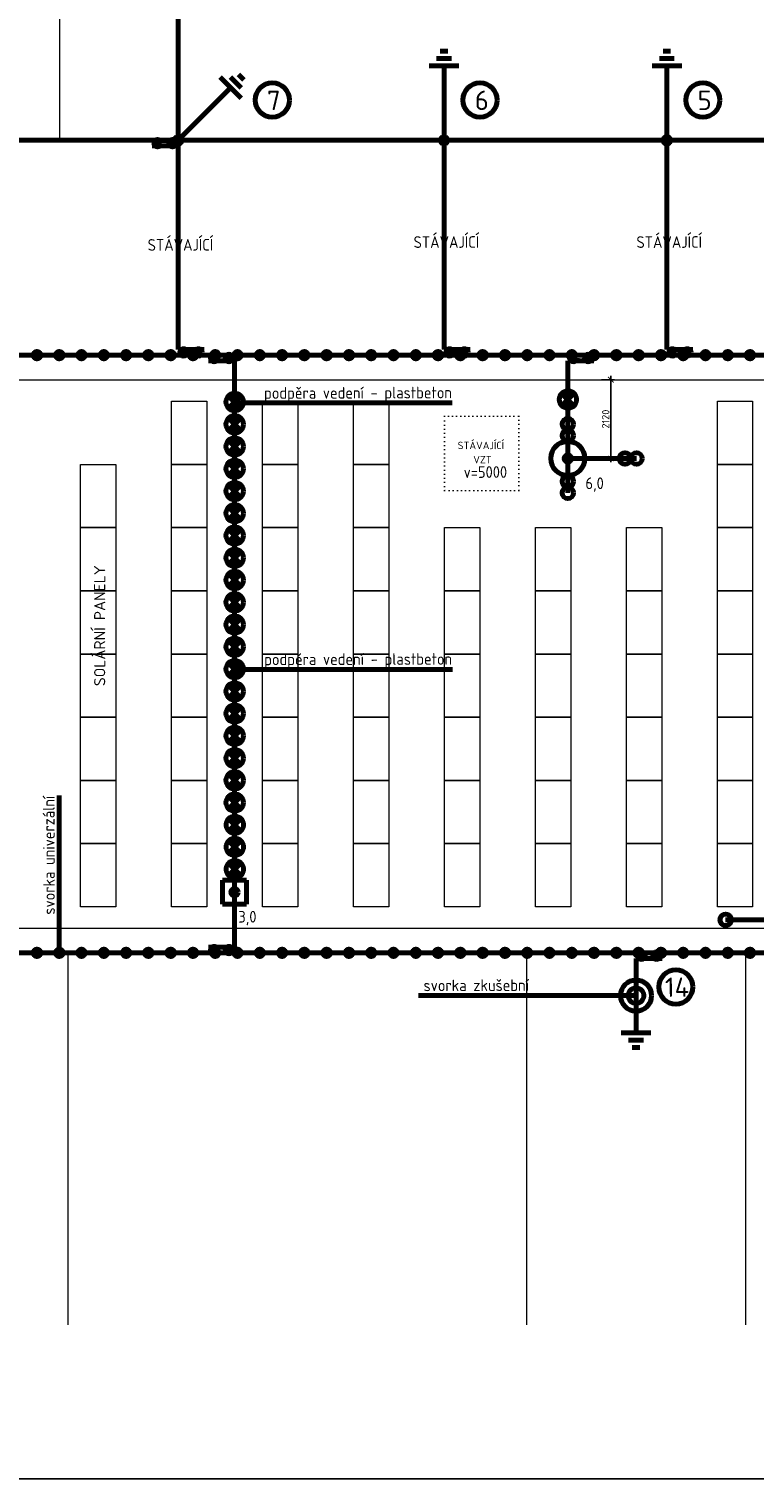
# Model space of a CAD drawing. Header units: metres. Extents: x 1211276 to 1295276, y 136379 to 195859.
# Tile 2 of 7: x 1232724 to 1252246, y 136379 to 175389. Entities that reach past the tile are written whole.
import ezdxf

# ---------------------------------------------------------------- set-up
doc = ezdxf.new("R2010")
doc.units = ezdxf.units.M
doc.header["$LTSCALE"] = 100
doc.header["$PDMODE"] = 3
doc.header["$PDSIZE"] = 150
doc.linetypes.add('0104aTEČKOVANÁ', pattern=[1.1, 0.1, -1])
doc.layers.get('Defpoints').update_dxf_attribs({"lineweight": 9})
for name, color, linetype, lineweight in [('010-popis vykres', 3, 'Continuous', 9), ('010-tenka', 10, 'Continuous', 15), ('910-tenka', 4, 'Continuous', 15), ('Z-SDRUŽENÁ', 6, 'Continuous', 70)]:
    doc.layers.add(name, color=color, linetype=linetype, lineweight=lineweight)
doc.layers.add('Z-VYPÍNAČE', color=2, linetype='Continuous')
doc.styles.add('ISOCPEUR', font='isocpeur.ttf')
doc.styles.add('ISOCPEUR_10', font='isocpeur.ttf', dxfattribs={"width": 0.9})
doc.styles.get("Standard").update_dxf_attribs({"font": 'isocpeur.ttf'})
doc.dimstyles.new('TSUNAMI_100', dxfattribs={"dimscale": 100, "dimtxt": 2, "dimasz": 1.5, "dimexe": 1, "dimexo": 2, "dimgap": 0.4, "dimtad": 1, "dimdec": 0, "dimrnd": 5, "dimzin": 0, "dimtxsty": 'ISOCPEUR', "dimblk1": 'ARCHTICK', "dimblk2": 'ARCHTICK', "dimsah": 1, "dimcen": 0.09, "dimdle": 1, "dimclrd": 256, "dimclre": 256, "dimclrt": 256, "dimadec": 0, "dimazin": 0, "dimtfac": 1, "dimtdec": 0, "dimtix": 1, "dimtmove": 1, "dimatfit": 3, "dimfxlon": 1, "dimtfill": 1, "dimtolj": 1, "dimtzin": 0, "dimarcsym": 0})

# ---------------------------------------------------------------- blocks, each defined once
blk = doc.blocks.new('gh')
at = {"layer": 'Z-SDRUŽENÁ'}
h = blk.add_hatch(color=256, dxfattribs=at)
h.dxf.hatch_style = 1
edge = h.paths.add_edge_path()
edge.add_arc((5187, 26685), 100, 0, 360)
h = blk.add_hatch(color=256, dxfattribs=at)
h.dxf.hatch_style = 1
edge = h.paths.add_edge_path()
edge.add_arc((5187, 26285), 100, 0, 360)
for p, q in [((5112, 26135), (5112, 26835)), ((5262, 26135), (5262, 26835))]:
    blk.add_line(p, q, dxfattribs=at)
for centre in [(5187, 26685), (5187, 26285)]:
    blk.add_circle(centre, 100, dxfattribs=at)
blk = doc.blocks.new('ZEM')
at = {"layer": 'Z-SDRUŽENÁ'}
for p, q in [((15113, -1864756), (15113, -1864556)), ((15313, -1864856), (15313, -1864456)), ((15513, -1865056), (15513, -1864256)), ((17513, -1864656), (15513, -1864656))]:
    blk.add_line(p, q, dxfattribs=at)
blk = doc.blocks.new('_ARCHTICK')
at = {"color": 0, "linetype": 'ByBlock', "const_width": 0.15}
blk.add_lwpolyline([(-0.5, -0.5), (0.5, 0.5)], dxfattribs=at)
blk = doc.blocks.new('*D21')
at = {"lineweight": -2, "transparency": 16777216}
for p, q in [((1248141, 165954), (1248491, 165954)), ((1248391, 163735), (1248391, 166054)), ((1248141, 163835), (1248491, 163835))]:
    blk.add_line(p, q, dxfattribs=at)
at = {"layer": 'Defpoints', "color": 0, "transparency": 16777216}
for p in [(1247232, 165954), (1248391, 165954), (1247232, 163835)]:
    blk.add_point(p, dxfattribs=at)
at = {"lineweight": -2, "transparency": 16777216, "xscale": 150, "yscale": 150, "zscale": 150}
for p, rotation in [((1248391, 165954), 90), ((1248391, 163835), 270)]:
    blk.add_blockref('_ARCHTICK', p, dxfattribs=dict(at, rotation=rotation))
at = {"transparency": 16777216, "insert": (1248251, 164894), "char_height": 200, "attachment_point": 5, "rotation": 90, "style": 'ISOCPEUR', "bg_fill": 3, "box_fill_scale": 1.1, "bg_fill_color": 256, "bg_fill_true_color": 13158600, "bg_fill_transparency": 0}
blk.add_mtext('\\A1;2120', dxfattribs=at)

msp = doc.modelspace()

# ---------------------------------------------------------------- hatches: boundary and pattern name
at = {"layer": 'Z-SDRUŽENÁ'}
h = msp.add_hatch(color=256, dxfattribs=at)
h.dxf.hatch_style = 1
edge = h.paths.add_edge_path()
edge.add_arc((1236738.5, 172394), 100, 0, 360)
h = msp.add_hatch(color=256, dxfattribs=at)
h.dxf.hatch_style = 1
edge = h.paths.add_edge_path()
edge.add_arc((1243898.9, 172394), 100, 0, 360)
h = msp.add_hatch(color=256, dxfattribs=at)
h.dxf.hatch_style = 1
edge = h.paths.add_edge_path()
edge.add_arc((1249898.9, 172394), 100, 0, 360)
h = msp.add_hatch(color=256, dxfattribs=at)
h.dxf.hatch_style = 1
edge = h.paths.add_edge_path()
edge.add_arc((1232938.9, 166614), 100, 0, 360)
h = msp.add_hatch(color=256, dxfattribs=at)
h.dxf.hatch_style = 1
edge = h.paths.add_edge_path()
edge.add_arc((1233538.9, 166614), 100, 0, 360)
h = msp.add_hatch(color=256, dxfattribs=at)
h.dxf.hatch_style = 1
edge = h.paths.add_edge_path()
edge.add_arc((1234138.9, 166614), 100, 0, 360)
h = msp.add_hatch(color=256, dxfattribs=at)
h.dxf.hatch_style = 1
edge = h.paths.add_edge_path()
edge.add_arc((1234738.9, 166614), 100, 0, 360)
h = msp.add_hatch(color=256, dxfattribs=at)
h.dxf.hatch_style = 1
edge = h.paths.add_edge_path()
edge.add_arc((1235338.9, 166614), 100, 0, 360)
h = msp.add_hatch(color=256, dxfattribs=at)
h.dxf.hatch_style = 1
edge = h.paths.add_edge_path()
edge.add_arc((1235938.9, 166614), 100, 0, 360)
h = msp.add_hatch(color=256, dxfattribs=at)
h.dxf.hatch_style = 1
edge = h.paths.add_edge_path()
edge.add_arc((1236538.9, 166614), 100, 0, 360)
h = msp.add_hatch(color=256, dxfattribs=at)
h.dxf.hatch_style = 1
edge = h.paths.add_edge_path()
edge.add_arc((1237138.9, 166614), 100, 0, 360)
h = msp.add_hatch(color=256, dxfattribs=at)
h.dxf.hatch_style = 1
edge = h.paths.add_edge_path()
edge.add_arc((1237738.9, 166614), 100, 0, 360)
h = msp.add_hatch(color=256, dxfattribs=at)
h.dxf.hatch_style = 1
edge = h.paths.add_edge_path()
edge.add_arc((1238338.9, 166614), 100, 0, 360)
h = msp.add_hatch(color=256, dxfattribs=at)
h.dxf.hatch_style = 1
edge = h.paths.add_edge_path()
edge.add_arc((1238938.9, 166614), 100, 0, 360)
h = msp.add_hatch(color=256, dxfattribs=at)
h.dxf.hatch_style = 1
edge = h.paths.add_edge_path()
edge.add_arc((1239538.9, 166614), 100, 0, 360)
h = msp.add_hatch(color=256, dxfattribs=at)
h.dxf.hatch_style = 1
edge = h.paths.add_edge_path()
edge.add_arc((1240138.9, 166614), 100, 0, 360)
h = msp.add_hatch(color=256, dxfattribs=at)
h.dxf.hatch_style = 1
edge = h.paths.add_edge_path()
edge.add_arc((1240738.9, 166614), 100, 0, 360)
h = msp.add_hatch(color=256, dxfattribs=at)
h.dxf.hatch_style = 1
edge = h.paths.add_edge_path()
edge.add_arc((1241338.9, 166614), 100, 0, 360)
h = msp.add_hatch(color=256, dxfattribs=at)
h.dxf.hatch_style = 1
edge = h.paths.add_edge_path()
edge.add_arc((1241938.9, 166614), 100, 0, 360)
h = msp.add_hatch(color=256, dxfattribs=at)
h.dxf.hatch_style = 1
edge = h.paths.add_edge_path()
edge.add_arc((1242538.9, 166614), 100, 0, 360)
h = msp.add_hatch(color=256, dxfattribs=at)
h.dxf.hatch_style = 1
edge = h.paths.add_edge_path()
edge.add_arc((1243138.9, 166614), 100, 0, 360)
h = msp.add_hatch(color=256, dxfattribs=at)
h.dxf.hatch_style = 1
edge = h.paths.add_edge_path()
edge.add_arc((1243738.9, 166614), 100, 0, 360)
h = msp.add_hatch(color=256, dxfattribs=at)
h.dxf.hatch_style = 1
edge = h.paths.add_edge_path()
edge.add_arc((1244338.9, 166614), 100, 0, 360)
h = msp.add_hatch(color=256, dxfattribs=at)
h.dxf.hatch_style = 1
edge = h.paths.add_edge_path()
edge.add_arc((1244938.9, 166614), 100, 0, 360)
h = msp.add_hatch(color=256, dxfattribs=at)
h.dxf.hatch_style = 1
edge = h.paths.add_edge_path()
edge.add_arc((1245538.9, 166614), 100, 0, 360)
h = msp.add_hatch(color=256, dxfattribs=at)
h.dxf.hatch_style = 1
edge = h.paths.add_edge_path()
edge.add_arc((1246138.9, 166614), 100, 0, 360)
h = msp.add_hatch(color=256, dxfattribs=at)
h.dxf.hatch_style = 1
edge = h.paths.add_edge_path()
edge.add_arc((1246738.9, 166614), 100, 0, 360)
h = msp.add_hatch(color=256, dxfattribs=at)
h.dxf.hatch_style = 1
edge = h.paths.add_edge_path()
edge.add_arc((1247338.9, 166614), 100, 0, 360)
h = msp.add_hatch(color=256, dxfattribs=at)
h.dxf.hatch_style = 1
edge = h.paths.add_edge_path()
edge.add_arc((1247938.9, 166614), 100, 0, 360)
h = msp.add_hatch(color=256, dxfattribs=at)
h.dxf.hatch_style = 1
edge = h.paths.add_edge_path()
edge.add_arc((1248538.9, 166614), 100, 0, 360)
h = msp.add_hatch(color=256, dxfattribs=at)
h.dxf.hatch_style = 1
edge = h.paths.add_edge_path()
edge.add_arc((1249138.9, 166614), 100, 0, 360)
h = msp.add_hatch(color=256, dxfattribs=at)
h.dxf.hatch_style = 1
edge = h.paths.add_edge_path()
edge.add_arc((1249738.9, 166614), 100, 0, 360)
h = msp.add_hatch(color=256, dxfattribs=at)
h.dxf.hatch_style = 1
edge = h.paths.add_edge_path()
edge.add_arc((1250338.9, 166614), 100, 0, 360)
h = msp.add_hatch(color=256, dxfattribs=at)
h.dxf.hatch_style = 1
edge = h.paths.add_edge_path()
edge.add_arc((1250938.9, 166614), 100, 0, 360)
h = msp.add_hatch(color=256, dxfattribs=at)
h.dxf.hatch_style = 1
edge = h.paths.add_edge_path()
edge.add_arc((1251538.9, 166614), 100, 0, 360)
h = msp.add_hatch(color=256, dxfattribs=at)
h.dxf.hatch_style = 1
edge = h.paths.add_edge_path()
edge.add_arc((1252138.9, 166614), 100, 0, 360)
h = msp.add_hatch(color=256, dxfattribs=at)
h.dxf.hatch_style = 1
edge = h.paths.add_edge_path()
edge.add_arc((1247231.7, 163834.6), 100, 0, 360)
h = msp.add_hatch(color=256, dxfattribs=at)
h.dxf.hatch_style = 1
edge = h.paths.add_edge_path()
edge.add_arc((1238258.9, 152165.8), 100, 0, 360)
h = msp.add_hatch(color=256, dxfattribs=at)
h.dxf.hatch_style = 1
edge = h.paths.add_edge_path()
edge.add_arc((1232938.9, 150534), 100, 0, 360)
h = msp.add_hatch(color=256, dxfattribs=at)
h.dxf.hatch_style = 1
edge = h.paths.add_edge_path()
edge.add_arc((1233538.9, 150534), 100, 0, 360)
h = msp.add_hatch(color=256, dxfattribs=at)
h.dxf.hatch_style = 1
edge = h.paths.add_edge_path()
edge.add_arc((1234138.9, 150534), 100, 0, 360)
h = msp.add_hatch(color=256, dxfattribs=at)
h.dxf.hatch_style = 1
edge = h.paths.add_edge_path()
edge.add_arc((1234738.9, 150534), 100, 0, 360)
h = msp.add_hatch(color=256, dxfattribs=at)
h.dxf.hatch_style = 1
edge = h.paths.add_edge_path()
edge.add_arc((1235338.9, 150534), 100, 0, 360)
h = msp.add_hatch(color=256, dxfattribs=at)
h.dxf.hatch_style = 1
edge = h.paths.add_edge_path()
edge.add_arc((1235938.9, 150534), 100, 0, 360)
h = msp.add_hatch(color=256, dxfattribs=at)
h.dxf.hatch_style = 1
edge = h.paths.add_edge_path()
edge.add_arc((1236538.9, 150534), 100, 0, 360)
h = msp.add_hatch(color=256, dxfattribs=at)
h.dxf.hatch_style = 1
edge = h.paths.add_edge_path()
edge.add_arc((1237138.9, 150534), 100, 0, 360)
h = msp.add_hatch(color=256, dxfattribs=at)
h.dxf.hatch_style = 1
edge = h.paths.add_edge_path()
edge.add_arc((1237738.9, 150534), 100, 0, 360)
h = msp.add_hatch(color=256, dxfattribs=at)
h.dxf.hatch_style = 1
edge = h.paths.add_edge_path()
edge.add_arc((1238338.9, 150534), 100, 0, 360)
h = msp.add_hatch(color=256, dxfattribs=at)
h.dxf.hatch_style = 1
edge = h.paths.add_edge_path()
edge.add_arc((1238938.9, 150534), 100, 0, 360)
h = msp.add_hatch(color=256, dxfattribs=at)
h.dxf.hatch_style = 1
edge = h.paths.add_edge_path()
edge.add_arc((1239538.9, 150534), 100, 0, 360)
h = msp.add_hatch(color=256, dxfattribs=at)
h.dxf.hatch_style = 1
edge = h.paths.add_edge_path()
edge.add_arc((1240138.9, 150534), 100, 0, 360)
h = msp.add_hatch(color=256, dxfattribs=at)
h.dxf.hatch_style = 1
edge = h.paths.add_edge_path()
edge.add_arc((1240738.9, 150534), 100, 0, 360)
h = msp.add_hatch(color=256, dxfattribs=at)
h.dxf.hatch_style = 1
edge = h.paths.add_edge_path()
edge.add_arc((1241338.9, 150534), 100, 0, 360)
h = msp.add_hatch(color=256, dxfattribs=at)
h.dxf.hatch_style = 1
edge = h.paths.add_edge_path()
edge.add_arc((1241938.9, 150534), 100, 0, 360)
h = msp.add_hatch(color=256, dxfattribs=at)
h.dxf.hatch_style = 1
edge = h.paths.add_edge_path()
edge.add_arc((1242538.9, 150534), 100, 0, 360)
h = msp.add_hatch(color=256, dxfattribs=at)
h.dxf.hatch_style = 1
edge = h.paths.add_edge_path()
edge.add_arc((1243138.9, 150534), 100, 0, 360)
h = msp.add_hatch(color=256, dxfattribs=at)
h.dxf.hatch_style = 1
edge = h.paths.add_edge_path()
edge.add_arc((1243738.9, 150534), 100, 0, 360)
h = msp.add_hatch(color=256, dxfattribs=at)
h.dxf.hatch_style = 1
edge = h.paths.add_edge_path()
edge.add_arc((1244338.9, 150534), 100, 0, 360)
h = msp.add_hatch(color=256, dxfattribs=at)
h.dxf.hatch_style = 1
edge = h.paths.add_edge_path()
edge.add_arc((1244938.9, 150534), 100, 0, 360)
h = msp.add_hatch(color=256, dxfattribs=at)
h.dxf.hatch_style = 1
edge = h.paths.add_edge_path()
edge.add_arc((1245538.9, 150534), 100, 0, 360)
h = msp.add_hatch(color=256, dxfattribs=at)
h.dxf.hatch_style = 1
edge = h.paths.add_edge_path()
edge.add_arc((1246138.9, 150534), 100, 0, 360)
h = msp.add_hatch(color=256, dxfattribs=at)
h.dxf.hatch_style = 1
edge = h.paths.add_edge_path()
edge.add_arc((1246738.9, 150534), 100, 0, 360)
h = msp.add_hatch(color=256, dxfattribs=at)
h.dxf.hatch_style = 1
edge = h.paths.add_edge_path()
edge.add_arc((1247338.9, 150534), 100, 0, 360)
h = msp.add_hatch(color=256, dxfattribs=at)
h.dxf.hatch_style = 1
edge = h.paths.add_edge_path()
edge.add_arc((1247938.9, 150534), 100, 0, 360)
h = msp.add_hatch(color=256, dxfattribs=at)
h.dxf.hatch_style = 1
edge = h.paths.add_edge_path()
edge.add_arc((1248538.9, 150534), 100, 0, 360)
h = msp.add_hatch(color=256, dxfattribs=at)
h.dxf.hatch_style = 1
edge = h.paths.add_edge_path()
edge.add_arc((1249138.9, 150534), 100, 0, 360)
h = msp.add_hatch(color=256, dxfattribs=at)
h.dxf.hatch_style = 1
edge = h.paths.add_edge_path()
edge.add_arc((1249738.9, 150534), 100, 0, 360)
h = msp.add_hatch(color=256, dxfattribs=at)
h.dxf.hatch_style = 1
edge = h.paths.add_edge_path()
edge.add_arc((1250338.9, 150534), 100, 0, 360)
h = msp.add_hatch(color=256, dxfattribs=at)
h.dxf.hatch_style = 1
edge = h.paths.add_edge_path()
edge.add_arc((1250938.9, 150534), 100, 0, 360)
h = msp.add_hatch(color=256, dxfattribs=at)
h.dxf.hatch_style = 1
edge = h.paths.add_edge_path()
edge.add_arc((1251538.9, 150534), 100, 0, 360)
h = msp.add_hatch(color=256, dxfattribs=at)
h.dxf.hatch_style = 1
edge = h.paths.add_edge_path()
edge.add_arc((1252138.9, 150534), 100, 0, 360)

# ---------------------------------------------------------------- linework, layer by layer
msp.add_line((1253276.4, 136379.5), (1211276.4, 136379.5))
at = {"layer": '010-tenka', "color": 7}
for p, q in [((1224178.9, 166614), (1292288.9, 166614)), ((1292288.9, 150534), (1224178.9, 150534)), ((1233768.5, 150534), (1233768.5, 140527)), ((1246118.5, 150534), (1246118.5, 140527)), ((1252018.5, 150534), (1252018.5, 140527))]:
    msp.add_line(p, q, dxfattribs=at)
msp.add_lwpolyline([(1267088.9, 151194), (1224838.9, 151194), (1224838.9, 165954), (1267088.9, 165954)], dxfattribs=at)
for points in [[(1236558.9, 165374), (1237508.9, 165374), (1237508.9, 163674), (1236558.9, 163674)], [(1239008.9, 165374), (1239958.9, 165374), (1239958.9, 163674), (1239008.9, 163674)], [(1241458.9, 165374), (1242408.9, 165374), (1242408.9, 163674), (1241458.9, 163674)], [(1251258.9, 165374), (1252208.9, 165374), (1252208.9, 163674), (1251258.9, 163674)], [(1234108.9, 163674), (1235058.9, 163674), (1235058.9, 161974), (1234108.9, 161974)], [(1236558.9, 163674), (1237508.9, 163674), (1237508.9, 161974), (1236558.9, 161974)], [(1239008.9, 163674), (1239958.9, 163674), (1239958.9, 161974), (1239008.9, 161974)], [(1241458.9, 163674), (1242408.9, 163674), (1242408.9, 161974), (1241458.9, 161974)], [(1251258.9, 163674), (1252208.9, 163674), (1252208.9, 161974), (1251258.9, 161974)], [(1234108.9, 161974), (1235058.9, 161974), (1235058.9, 160274), (1234108.9, 160274)], [(1236558.9, 161974), (1237508.9, 161974), (1237508.9, 160274), (1236558.9, 160274)], [(1239008.9, 161974), (1239958.9, 161974), (1239958.9, 160274), (1239008.9, 160274)], [(1241458.9, 161974), (1242408.9, 161974), (1242408.9, 160274), (1241458.9, 160274)], [(1243908.9, 161974), (1244858.9, 161974), (1244858.9, 160274), (1243908.9, 160274)], [(1246358.9, 161974), (1247308.9, 161974), (1247308.9, 160274), (1246358.9, 160274)], [(1248808.9, 161974), (1249758.9, 161974), (1249758.9, 160274), (1248808.9, 160274)], [(1251258.9, 161974), (1252208.9, 161974), (1252208.9, 160274), (1251258.9, 160274)], [(1234108.9, 160274), (1235058.9, 160274), (1235058.9, 158574), (1234108.9, 158574)], [(1236558.9, 160274), (1237508.9, 160274), (1237508.9, 158574), (1236558.9, 158574)], [(1239008.9, 160274), (1239958.9, 160274), (1239958.9, 158574), (1239008.9, 158574)], [(1241458.9, 160274), (1242408.9, 160274), (1242408.9, 158574), (1241458.9, 158574)], [(1243908.9, 160274), (1244858.9, 160274), (1244858.9, 158574), (1243908.9, 158574)], [(1246358.9, 160274), (1247308.9, 160274), (1247308.9, 158574), (1246358.9, 158574)], [(1248808.9, 160274), (1249758.9, 160274), (1249758.9, 158574), (1248808.9, 158574)], [(1251258.9, 160274), (1252208.9, 160274), (1252208.9, 158574), (1251258.9, 158574)], [(1234108.9, 158574), (1235058.9, 158574), (1235058.9, 156874), (1234108.9, 156874)], [(1236558.9, 158574), (1237508.9, 158574), (1237508.9, 156874), (1236558.9, 156874)], [(1239008.9, 158574), (1239958.9, 158574), (1239958.9, 156874), (1239008.9, 156874)], [(1241458.9, 158574), (1242408.9, 158574), (1242408.9, 156874), (1241458.9, 156874)], [(1243908.9, 158574), (1244858.9, 158574), (1244858.9, 156874), (1243908.9, 156874)], [(1246358.9, 158574), (1247308.9, 158574), (1247308.9, 156874), (1246358.9, 156874)], [(1248808.9, 158574), (1249758.9, 158574), (1249758.9, 156874), (1248808.9, 156874)], [(1251258.9, 158574), (1252208.9, 158574), (1252208.9, 156874), (1251258.9, 156874)], [(1234108.9, 156874), (1235058.9, 156874), (1235058.9, 155174), (1234108.9, 155174)], [(1236558.9, 156874), (1237508.9, 156874), (1237508.9, 155174), (1236558.9, 155174)], [(1239008.9, 156874), (1239958.9, 156874), (1239958.9, 155174), (1239008.9, 155174)], [(1241458.9, 156874), (1242408.9, 156874), (1242408.9, 155174), (1241458.9, 155174)], [(1243908.9, 156874), (1244858.9, 156874), (1244858.9, 155174), (1243908.9, 155174)], [(1246358.9, 156874), (1247308.9, 156874), (1247308.9, 155174), (1246358.9, 155174)], [(1248808.9, 156874), (1249758.9, 156874), (1249758.9, 155174), (1248808.9, 155174)], [(1251258.9, 156874), (1252208.9, 156874), (1252208.9, 155174), (1251258.9, 155174)], [(1234108.9, 155174), (1235058.9, 155174), (1235058.9, 153474), (1234108.9, 153474)], [(1236558.9, 155174), (1237508.9, 155174), (1237508.9, 153474), (1236558.9, 153474)], [(1239008.9, 155174), (1239958.9, 155174), (1239958.9, 153474), (1239008.9, 153474)], [(1241458.9, 155174), (1242408.9, 155174), (1242408.9, 153474), (1241458.9, 153474)], [(1243908.9, 155174), (1244858.9, 155174), (1244858.9, 153474), (1243908.9, 153474)], [(1246358.9, 155174), (1247308.9, 155174), (1247308.9, 153474), (1246358.9, 153474)], [(1248808.9, 155174), (1249758.9, 155174), (1249758.9, 153474), (1248808.9, 153474)], [(1251258.9, 155174), (1252208.9, 155174), (1252208.9, 153474), (1251258.9, 153474)], [(1234108.9, 153474), (1235058.9, 153474), (1235058.9, 151774), (1234108.9, 151774)], [(1236558.9, 153474), (1237508.9, 153474), (1237508.9, 151774), (1236558.9, 151774)], [(1239008.9, 153474), (1239958.9, 153474), (1239958.9, 151774), (1239008.9, 151774)], [(1241458.9, 153474), (1242408.9, 153474), (1242408.9, 151774), (1241458.9, 151774)], [(1243908.9, 153474), (1244858.9, 153474), (1244858.9, 151774), (1243908.9, 151774)], [(1246358.9, 153474), (1247308.9, 153474), (1247308.9, 151774), (1246358.9, 151774)], [(1248808.9, 153474), (1249758.9, 153474), (1249758.9, 151774), (1248808.9, 151774)], [(1251258.9, 153474), (1252208.9, 153474), (1252208.9, 151774), (1251258.9, 151774)]]:
    msp.add_lwpolyline(points, close=True, dxfattribs=at)
at = {"layer": '010-tenka', "color": 7, "linetype": '0104aTEČKOVANÁ'}
msp.add_lwpolyline([(1243908.9, 164974), (1245908.9, 164974), (1245908.9, 162974), (1243908.9, 162974)], close=True, dxfattribs=at)
at = {"layer": '910-tenka', "color": 7}
for p, q in [((1233543.5, 178694), (1233543.5, 172394)), ((1215108.9, 172394), (1291858.8, 172394))]:
    msp.add_line(p, q, dxfattribs=at)
msp.add_lwpolyline([(1236738.5, 172394), (1236738.5, 183024), (1224468.5, 183024), (1224468.5, 188954), (1215108.5, 188954), (1215108.5, 178694), (1230348.5, 178694), (1230348.5, 172394)], dxfattribs=at)
at = {"layer": 'Z-SDRUŽENÁ'}
for p, q in [((1236738.5, 183024), (1236738.5, 172394)), ((1224178.9, 172394), (1291628.9, 172394)), ((1236738.5, 172244), (1236738.5, 166764)), ((1243898.9, 172394), (1243898.9, 166764)), ((1249898.9, 172394), (1249898.9, 166764)), ((1224178.9, 166614), (1292288.9, 166614)), ((1238258.9, 150684), (1238258.9, 166464)), ((1247231.7, 163834.6), (1247231.7, 166464)), ((1238424.6, 165183.8), (1238093.1, 165515.4)), ((1238093.1, 165183.8), (1238424.6, 165515.4)), ((1247397.4, 165250.9), (1247065.9, 165582.4)), ((1247065.9, 165250.9), (1247397.4, 165582.4)), ((1238424.6, 164583.8), (1238093.1, 164915.4)), ((1238093.1, 164583.8), (1238424.6, 164915.4)), ((1238424.6, 163987.7), (1238093.1, 164319.2)), ((1238093.1, 163987.7), (1238424.6, 164319.2)), ((1238424.6, 163387.7), (1238093.1, 163719.2)), ((1238093.1, 163387.7), (1238424.6, 163719.2)), ((1238424.6, 162787.7), (1238093.1, 163119.2)), ((1238093.1, 162787.7), (1238424.6, 163119.2)), ((1238424.6, 162191.5), (1238093.1, 162523.1)), ((1238093.1, 162191.5), (1238424.6, 162523.1)), ((1238424.6, 161591.5), (1238093.1, 161923.1)), ((1238093.1, 161591.5), (1238424.6, 161923.1)), ((1238424.6, 160991.5), (1238093.1, 161323.1)), ((1238093.1, 160991.5), (1238424.6, 161323.1)), ((1238424.6, 160395.4), (1238093.1, 160726.9)), ((1238093.1, 160395.4), (1238424.6, 160726.9)), ((1238424.6, 159795.4), (1238093.1, 160126.9)), ((1238093.1, 159795.4), (1238424.6, 160126.9)), ((1238424.6, 159195.4), (1238093.1, 159526.9)), ((1238093.1, 159195.4), (1238424.6, 159526.9)), ((1238424.6, 158599.2), (1238093.1, 158930.8)), ((1238093.1, 158599.2), (1238424.6, 158930.8)), ((1238424.6, 157999.2), (1238093.1, 158330.8)), ((1238093.1, 157999.2), (1238424.6, 158330.8)), ((1238424.6, 157399.2), (1238093.1, 157730.8)), ((1238093.1, 157399.2), (1238424.6, 157730.8)), ((1238424.6, 156803.1), (1238093.1, 157134.6)), ((1238093.1, 156803.1), (1238424.6, 157134.6)), ((1238424.6, 156203.1), (1238093.1, 156534.6)), ((1238093.1, 156203.1), (1238424.6, 156534.6)), ((1238424.6, 155603.1), (1238093.1, 155934.6)), ((1238093.1, 155603.1), (1238424.6, 155934.6)), ((1238424.6, 155006.9), (1238093.1, 155338.5)), ((1238093.1, 155006.9), (1238424.6, 155338.5)), ((1238424.6, 154406.9), (1238093.1, 154738.5)), ((1238093.1, 154406.9), (1238424.6, 154738.5)), ((1238428.5, 153810.8), (1238096.9, 154142.3)), ((1238096.9, 153810.8), (1238428.5, 154142.3)), ((1238428.5, 153214.6), (1238096.9, 153546.1)), ((1238096.9, 153214.6), (1238428.5, 153546.1)), ((1238428.5, 152614.6), (1238096.9, 152946.1)), ((1238096.9, 152614.6), (1238428.5, 152946.1)), ((1237933.9, 152490.8), (1238583.9, 152490.8)), ((1237933.9, 151840.8), (1237933.9, 152490.8)), ((1238583.9, 152490.8), (1238583.9, 151840.8)), ((1238583.9, 151840.8), (1237933.9, 151840.8)), ((1251481.8, 151423.5), (1253331.8, 151423.5)), ((1292288.9, 150534), (1224178.9, 150534))]:
    msp.add_line(p, q, dxfattribs=at)
at = {"layer": 'Z-SDRUŽENÁ', "color": 7}
for p, q in [((1244119.7, 165327.3), (1238258.9, 165327.3)), ((1244123.5, 158161.1), (1238262.7, 158161.1)), ((1233538.9, 154769), (1233538.9, 150634)), ((1249068.5, 149384), (1243207.7, 149384))]:
    msp.add_line(p, q, dxfattribs=at)
for centre in [(1239274.8, 173477.5), (1244867.8, 173477.5), (1250867.8, 173477.5), (1250140.4, 149617.5)]:
    msp.add_circle(centre, 459.9, dxfattribs=at)
at = {"layer": 'Z-SDRUŽENÁ'}
for centre, radius in [((1236738.5, 172394), 100), ((1243898.9, 172394), 100), ((1249898.9, 172394), 100), ((1232938.9, 166614), 100), ((1233538.9, 166614), 100), ((1234138.9, 166614), 100), ((1234738.9, 166614), 100), ((1235338.9, 166614), 100), ((1235938.9, 166614), 100), ((1236538.9, 166614), 100), ((1237138.9, 166614), 100), ((1237738.9, 166614), 100), ((1238338.9, 166614), 100), ((1238938.9, 166614), 100), ((1239538.9, 166614), 100), ((1240138.9, 166614), 100), ((1240738.9, 166614), 100), ((1241338.9, 166614), 100), ((1241938.9, 166614), 100), ((1242538.9, 166614), 100), ((1243138.9, 166614), 100), ((1243738.9, 166614), 100), ((1244338.9, 166614), 100), ((1244938.9, 166614), 100), ((1245538.9, 166614), 100), ((1246138.9, 166614), 100), ((1246738.9, 166614), 100), ((1247338.9, 166614), 100), ((1247938.9, 166614), 100), ((1248538.9, 166614), 100), ((1249138.9, 166614), 100), ((1249738.9, 166614), 100), ((1250338.9, 166614), 100), ((1250938.9, 166614), 100), ((1251538.9, 166614), 100), ((1252138.9, 166614), 100), ((1238262.7, 165353.4), 234.5), ((1247235.5, 165420.5), 234.5), ((1238262.7, 164753.4), 234.5), ((1238262.7, 164157.3), 234.5), ((1247231.7, 163835.9), 460.3), ((1247231.7, 163834.6), 460.3), ((1247231.7, 163834.6), 100), ((1249081.7, 163834.6), 154.6), ((1238262.7, 163557.3), 234.5), ((1238262.7, 162957.3), 234.5), ((1247231.7, 163218.7), 154.6), ((1247231.7, 162909.6), 154.6), ((1238262.7, 162361.1), 234.5), ((1238262.7, 161761.1), 234.5), ((1238262.7, 161161.1), 234.5), ((1238262.7, 160565), 234.5), ((1238262.7, 159965), 234.5), ((1238262.7, 159365), 234.5), ((1238262.7, 158768.8), 234.5), ((1238262.7, 158168.8), 234.5), ((1238262.7, 157568.8), 234.5), ((1238262.7, 156972.7), 234.5), ((1238262.7, 156372.7), 234.5), ((1238262.7, 155772.7), 234.5), ((1238262.7, 155176.5), 234.5), ((1238262.7, 154576.5), 234.5), ((1238266.5, 153980.4), 234.5), ((1238266.5, 153384.2), 234.5), ((1238266.5, 152784.2), 234.5), ((1238258.9, 152165.8), 100), ((1251481.8, 151423.5), 154.6), ((1232938.9, 150534), 100), ((1233538.9, 150534), 100), ((1234138.9, 150534), 100), ((1234738.9, 150534), 100), ((1235338.9, 150534), 100), ((1235938.9, 150534), 100), ((1236538.9, 150534), 100), ((1237138.9, 150534), 100), ((1237738.9, 150534), 100), ((1238338.9, 150534), 100), ((1238938.9, 150534), 100), ((1239538.9, 150534), 100), ((1240138.9, 150534), 100), ((1240738.9, 150534), 100), ((1241338.9, 150534), 100), ((1241938.9, 150534), 100), ((1242538.9, 150534), 100), ((1243138.9, 150534), 100), ((1243738.9, 150534), 100), ((1244338.9, 150534), 100), ((1244938.9, 150534), 100), ((1245538.9, 150534), 100), ((1246138.9, 150534), 100), ((1246738.9, 150534), 100), ((1247338.9, 150534), 100), ((1247938.9, 150534), 100), ((1248538.9, 150534), 100), ((1249138.9, 150534), 100), ((1249738.9, 150534), 100), ((1250338.9, 150534), 100), ((1250938.9, 150534), 100), ((1251538.9, 150534), 100), ((1252138.9, 150534), 100), ((1249068.5, 149384), 419.4), ((1249068.5, 149384), 210.7)]:
    msp.add_circle(centre, radius, dxfattribs=at)

# ---------------------------------------------------------------- block references
for name, p, rotation in [('ZEM', (3108555, 189907), 270), ('ZEM', (3114555, 189907), 270), ('gh', (1209903.3, 177505.6), 270), ('gh', (1210603.3, 171875.6), 270), ('gh', (1211423.6, 171725.6), 270), ('gh', (1217763.7, 171875.6), 270), ('gh', (1221096.4, 171725.6), 270), ('gh', (1223763.7, 171875.6), 270), ('gh', (1264394.1, 145422.5), 90), ('ZEM', (-615587.5, 132871), 89.99999999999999), ('gh', (1275903.8, 145272.5), 90)]:
    msp.add_blockref(name, p, dxfattribs=dict(at, rotation=rotation))
at = {"layer": 'Z-SDRUŽENÁ', "xscale": -1, "rotation": 44.99999999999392}
msp.add_blockref('ZEM', (-69388.8, 1503288.5), dxfattribs=at)

# ---------------------------------------------------------------- texts
at = {"layer": '010-popis vykres', "color": 7}
for s, p in [('STÁVAJÍCÍ ', (1244266.8, 164084.9)), ('VZT', (1244686, 163704.9))]:
    msp.add_text(s, height=200, dxfattribs=at).set_placement(p)
msp.add_text('SOLÁRNÍ PANELY', height=300, rotation=90, dxfattribs=at).set_placement((1234777.6, 157710.5))
at = {"layer": 'Z-VYPÍNAČE', "style": 'ISOCPEUR'}
for s, height, p in [('7', 522.8, (1239133.5, 173207.9)), ('6', 522.8, (1244726.6, 173207.9)), ('5', 522.8, (1250726.6, 173207.9)), ('14', 522.84, (1249846.6, 149347.9))]:
    msp.add_text(s, height=height, rotation=0.15, dxfattribs=at).set_placement(p)
at = {"layer": 'Z-VYPÍNAČE', "attachment_point": 3, "style": 'ISOCPEUR_10'}
for s, insert, char_height, width, rotation in [('STÁVAJÍCÍ', (1237683.3, 169741.2), 313.71, 7381.385, 0.15), ('STÁVAJÍCÍ', (1244843.7, 169816.2), 313.71, 7381.385, 0.15), ('STÁVAJÍCÍ', (1250843.7, 169816.2), 313.71, 7381.385, 0.15), ('podpěra vedení - plastbeton', (1244112, 165766.6), 313.706, 7125.039, 0.15), ('v=5000', (1245597.6, 163627.5), 313.71, 7381.385, 0.15), ('6,0 ', (1248200.5, 163325.7), 313.71, 7381.385, 0.15), ('podpěra vedení - plastbeton', (1244115.8, 158600.4), 313.706, 7125.039, 0.15), ('svorka univerzální', (1233099.6, 154761.3), 313.706, 7125.039, 90.15), ('3,0', (1238849, 151662.5), 313.71, 7381.385, 0.15), ('svorka zkušební', (1246186.1, 149823.3), 313.706, 7125.039, 0.15)]:
    msp.add_mtext(s, dxfattribs=dict(at, insert=insert, char_height=char_height, width=width, rotation=rotation))

# ---------------------------------------------------------------- next in the draw order: dimensions: what is measured, and where the dimension line sits
at = {"color": 0}
dim = msp.add_linear_dim(base=(1248391, 165954), p1=(1247231.7, 163834.6), p2=(1247231.7, 165954), angle=90, dimstyle='TSUNAMI_100', dxfattribs=at)
dim.commit()
dim.dimension.update_dxf_attribs({"geometry": '*D21', "text_midpoint": (1248251, 164894.3)})

# ---------------------------------------------------------------- next in the draw order: linework, layer by layer
at = {"layer": 'Z-SDRUŽENÁ'}
for p, q in [((1247231.7, 164759.6), (1247231.7, 162909.6)), ((1247231.7, 163834.6), (1249081.7, 163834.6))]:
    msp.add_line(p, q, dxfattribs=at)
for centre in [(1247231.7, 164759.6), (1247231.7, 164450.5), (1248772.6, 163834.6)]:
    msp.add_circle(centre, 154.6, dxfattribs=at)

doc.saveas('drawing.dxf')
